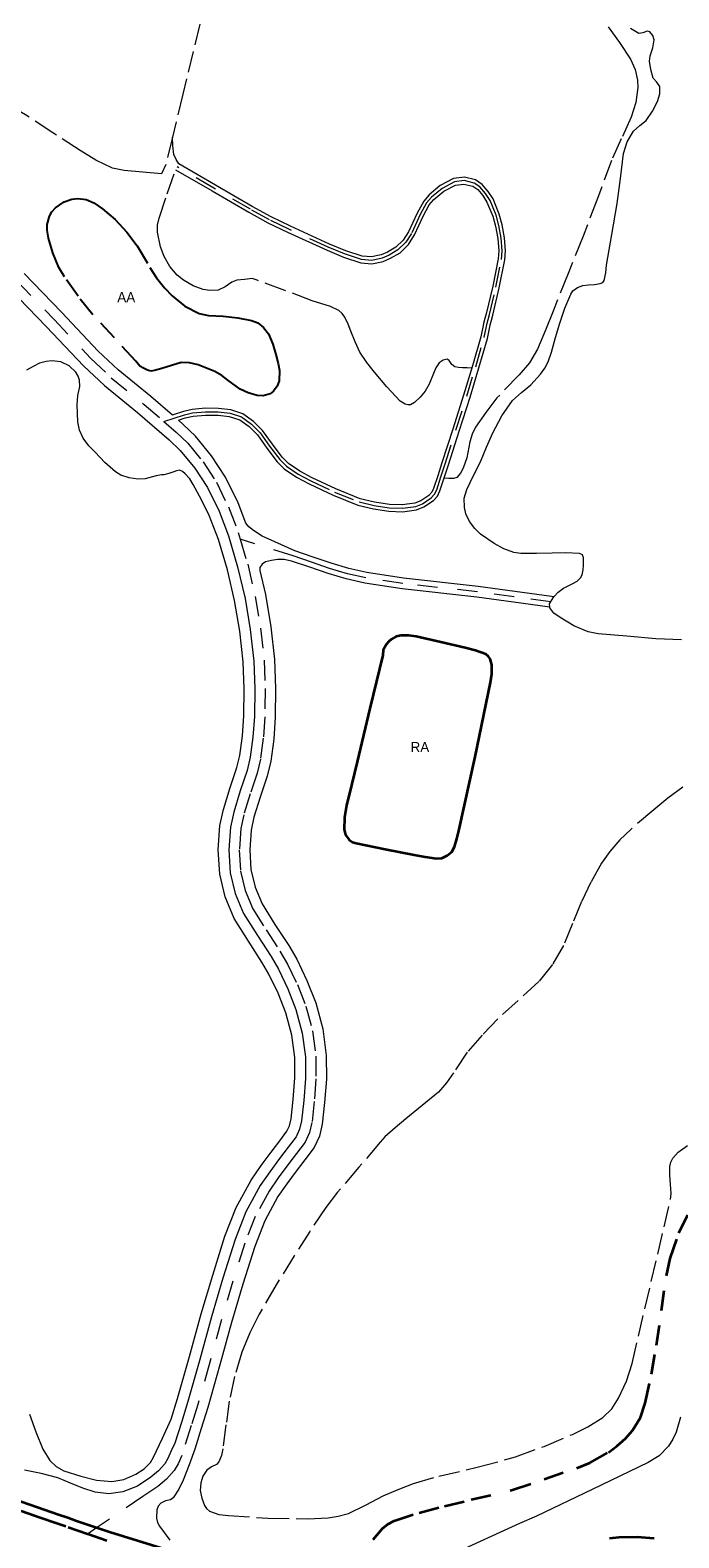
# Model space of a CAD drawing. Header units: metres. Extents: x 397317 to 400830, y 4588008 to 4590370.
# Tile 55 of 88: x 399520 to 399681, y 4588763 to 4589137. Entities that reach past the tile are written whole.
import ezdxf
from ezdxf.enums import TextEntityAlignment as Align

# ---------------------------------------------------------------- set-up
doc = ezdxf.new("R2010")
doc.units = ezdxf.units.M
doc.header["$MEASUREMENT"] = 0
doc.linetypes.add('bt5mv20_nopinta', pattern=[10, 5, -5])
doc.linetypes.add('bt5mv20_tlin1', pattern=[7, 5.25, -1.75])
for name, color, linetype, lineweight in [('ARB01_CN', 7, 'Continuous', 15), ('ARB01_LN', 7, 'Continuous', 15), ('COB01_LN', 7, 'Continuous', 15), ('FLU01_LN', 7, 'Continuous', 15), ('PAR01_LN', 7, 'Continuous', 15), ('RAI01_CN', 7, 'Continuous', 15), ('RAI01_LN', 7, 'Continuous', 15), ('REC02_LN', 7, 'Continuous', 15), ('VIA01_LN', 7, 'Continuous', 15), ('VIA04_LN', 7, 'Continuous', 15), ('VIA16_LN', 7, 'Continuous', 15), ('VIA19_LN', 7, 'Continuous', 15)]:
    doc.layers.add(name, color=color, linetype=linetype, lineweight=lineweight)
doc.styles.add('034', font='txt')

msp = doc.modelspace()

# ---------------------------------------------------------------- linework, layer by layer
at = {"layer": 'ARB01_LN', "color": 3, "linetype": 'bt5mv20_nopinta', "lineweight": 25}
msp.add_polyline3d([(399546.66, 4589055.13, 161.53), (399541.34, 4589060.91, 161.53), (399536.02, 4589066.69, 161.53), (399532.33, 4589071.26, 161.86), (399528.97, 4589076.09, 162.72), (399527.58, 4589078.43, 163.36), (399526.08, 4589082.06, 164.79), (399525.01, 4589085.69, 166.66), (399524.65, 4589087.68, 167.95), (399524.65, 4589089.11, 169.04), (399525.24, 4589091.19, 170.71), (399525.85, 4589092.19, 171.5), (399526.7, 4589093.18, 172.22), (399528.9, 4589094.71, 173.51), (399530.79, 4589095.34, 174.4), (399532.25, 4589095.51, 175), (399534.38, 4589095.28, 175.78), (399536.28, 4589094.46, 176.37), (399538.42, 4589092.95, 176.87), (399541.55, 4589090.28, 177.24), (399544.47, 4589087.2, 177.18), (399546.97, 4589083.78, 176.83), (399550.14, 4589078.44, 176.21), (399551.81, 4589075.83, 175.93), (399553.76, 4589073.33, 175.72), (399555.66, 4589071.36, 175.6), (399558.81, 4589068.81, 175.44), (399562.34, 4589066.98, 175.27), (399564.68, 4589066.45, 175.19), (399568.35, 4589066.28, 175.02), (399571.97, 4589065.94, 174.54), (399575.36, 4589065.26, 173.32), (399576.92, 4589064.64, 172.52), (399578.37, 4589063.52, 171.71), (399579.6, 4589061.9, 170.86), (399580.68, 4589059.38, 169.56), (399581.36, 4589056.84, 168.24), (399581.98, 4589054.56, 166.88), (399582.31, 4589052.83, 165.71), (399582.19, 4589050.23, 163.96), (399581.7, 4589048.96, 163.16), (399580.83, 4589047.71, 162.48), (399580, 4589047.03, 162.11), (399578.23, 4589046.56, 161.68), (399576.75, 4589046.66, 161.51), (399574.52, 4589047.3, 161.42), (399572.56, 4589048.19, 161.45), (399569.51, 4589050.4, 161.92), (399567.96, 4589051.6, 162.18), (399566.24, 4589052.58, 162.26), (399562.09, 4589054.23, 161.79), (399560, 4589054.72, 161.52), (399557.93, 4589054.79, 161.4), (399555.52, 4589054.11, 161.4), (399553.11, 4589053.29, 161.4), (399551.3, 4589052.79, 161.39), (399550.4, 4589052.69, 161.38), (399549.56, 4589052.89, 161.38), (399548.59, 4589053.38, 161.38), (399547.63, 4589053.88, 161.38), (399546.66, 4589055.13, 161.53)], dxfattribs=at)
at = {"layer": 'COB01_LN', "color": 92, "linetype": 'bt5mv20_nopinta', "lineweight": 35}
for points in [[(399605.54, 4588762.56, 129.54), (399607.82, 4588765.32, 130.22), (399609.18, 4588766.41, 130.53), (399610.74, 4588767.2, 130.65), (399616.96, 4588769.22, 130.58), (399623.24, 4588770.88, 130.39), (399629.83, 4588772.46, 130.1), (399639.88, 4588774.81, 130.04), (399647.97, 4588777.56, 130.33), (399656.07, 4588780.32, 130.62), (399659.33, 4588781.61, 130.68), (399663.92, 4588784.18, 130.64), (399666.08, 4588785.8, 130.64), (399668.16, 4588787.65, 130.69), (399669.9, 4588789.61, 130.77), (399671.84, 4588792.86, 130.9), (399673.04, 4588796.41, 131.04), (399674.56, 4588803.61, 131.32), (399675.85, 4588810.85, 131.61), (399677.05, 4588819.44, 131.93), (399678.3, 4588828.02, 132.24), (399679.25, 4588832.36, 132.36), (399681.36, 4588838.68, 132.43), (399684.33, 4588844.74, 132.36)], [(399675.25, 4588762.83, 133.07), (399671, 4588763.16, 133.01), (399666.45, 4588763.1, 132.94), (399664.19, 4588762.84, 132.91)]]:
    msp.add_polyline3d(points, dxfattribs=at)
at = {"layer": 'FLU01_LN', "color": 150, "linetype": 'Continuous', "lineweight": 15}
msp.add_polyline3d([(399681.76, 4588792.96, 126.86), (399680.72, 4588789.25, 126.86), (399679.88, 4588787.47, 126.86), (399678.78, 4588785.73, 126.86), (399676.49, 4588783.34, 126.87), (399673.77, 4588781.67, 126.86), (399659.91, 4588775.02, 126.42), (399646.04, 4588768.37, 125.85), (399641.81, 4588766.54, 125.51), (399625.2, 4588758.93, 125.12)], dxfattribs=at)
at = {"layer": 'PAR01_LN', "color": 3, "linetype": 'bt5mv20_tlin1', "lineweight": 15}
for points in [[(399569.59, 4589164.91, 180.79), (399566.04, 4589151.87, 180.43), (399562.58, 4589138.81, 180.11), (399558.31, 4589121.4, 179.83), (399555.77, 4589110.79, 179.69)], [(399555.77, 4589110.79, 179.69), (399554.14, 4589103.97, 179.6), (399553.07, 4589101.63, 179.53), (399548.43, 4589102.04, 179.92), (399543.79, 4589102.46, 180.3), (399540.87, 4589103.09, 180.53), (399536.75, 4589105.03, 180.81), (399532.84, 4589107.47, 181.07), (399526.04, 4589111.85, 181.57), (399519.29, 4589116.3, 181.97), (399512.89, 4589120.05, 182.14), (399509.84, 4589122.1, 182.19), (399507.23, 4589124.62, 182.27), (399504.55, 4589127.91, 182.39), (399501.88, 4589131.2, 182.51), (399498.07, 4589135.97, 182.66), (399494.56, 4589140.42, 182.79)], [(399663.86, 4589138.17, 169.88), (399666.66, 4589134.28, 169.56), (399669.39, 4589130.16, 169.39), (399670.52, 4589127.53, 169.39), (399671.1, 4589124.88, 169.42), (399671.16, 4589123.1, 169.42), (399670.68, 4589119.4, 169.36), (399669.54, 4589115.72, 169.31), (399667.07, 4589110.32, 169.32), (399664.7, 4589105.01, 169.37), (399661.19, 4589095.57, 169.54), (399657.61, 4589086.16, 169.72), (399653.89, 4589076.88, 169.78), (399650.17, 4589067.6, 169.73), (399648.27, 4589062.84, 169.61), (399646.33, 4589058.09, 169.4), (399644.36, 4589054.74, 169.2), (399641.75, 4589051.79, 168.96), (399636.26, 4589046.02, 168.35), (399633.53, 4589042.42, 167.88), (399630.95, 4589038.73, 167.34), (399630.08, 4589036.98, 167.08), (399629.56, 4589035.08, 166.78), (399628.79, 4589031.12, 166.19), (399627.86, 4589028.57, 165.86), (399627.17, 4589027.3, 165.74), (399626.26, 4589026.28, 165.66), (399625.48, 4589026.04, 165.63), (399624.31, 4589026.05, 165.6), (399623.13, 4589026.06, 165.56)], [(399557.33, 4589104.12, 179.54), (399556.65, 4589105.26, 179.53), (399556.1, 4589106.44, 179.54), (399555.83, 4589108.58, 179.61), (399555.77, 4589110.79, 179.69)], [(399630.02, 4589053.43, 168.82), (399628.85, 4589053.48, 168.98), (399627.68, 4589053.52, 169.15), (399626.73, 4589053.59, 169.42), (399625.83, 4589053.71, 169.81), (399625.02, 4589054.35, 170.29), (399624.38, 4589055.32, 170.81), (399623.89, 4589055.63, 171.11), (399622.91, 4589055.41, 171.42), (399621.95, 4589054.71, 171.56), (399621.11, 4589053.46, 171.59), (399620.5, 4589052.12, 171.6), (399619.46, 4589049.4, 171.6), (399618.45, 4589047.69, 171.64), (399617.19, 4589046.17, 171.73), (399615.79, 4589044.9, 171.82), (399614.78, 4589044.34, 171.87), (399614.15, 4589044.27, 171.87), (399613.46, 4589044.44, 171.86), (399612.21, 4589045.25, 171.87), (399608.93, 4589048.74, 172.16), (399605.91, 4589052.39, 172.46), (399603.93, 4589054.79, 172.64), (399602.24, 4589057.37, 172.81), (399601.09, 4589059.96, 172.97), (399599.98, 4589062.56, 173.13), (399599.3, 4589064.31, 173.35), (399598.51, 4589066.04, 173.63), (399597.84, 4589066.96, 173.77), (399597, 4589067.69, 173.91), (399594.96, 4589068.71, 174.18), (399590.45, 4589070.13, 174.74), (399583.65, 4589072.73, 175.86), (399576.8, 4589075.22, 176.87), (399575.49, 4589075.66, 176.99), (399573.62, 4589075.44, 177), (399571.75, 4589075.22, 177), (399570.51, 4589074.79, 177.02), (399568.81, 4589073.61, 177.12), (399567.11, 4589072.76, 177.25), (399565.01, 4589072.68, 177.4), (399563.38, 4589072.95, 177.52), (399560.9, 4589073.84, 177.69), (399558.51, 4589075.26, 177.87), (399556.92, 4589076.54, 178.01), (399555.06, 4589078.63, 178.22), (399553.68, 4589081.13, 178.42), (399552.78, 4589083.52, 178.58), (399552.04, 4589087.15, 178.8), (399552.08, 4589088.94, 178.89), (399552.46, 4589090.69, 178.98), (399554.47, 4589096.68, 179.26), (399556.49, 4589102.68, 179.54)], [(399682.39, 4588949.38, 136.67), (399678.68, 4588946.68, 136.58), (399675.14, 4588943.76, 136.5), (399669.42, 4588938.87, 136.49), (399666.73, 4588936.28, 136.5), (399664.25, 4588933.43, 136.44), (399662.18, 4588930.47, 136.3), (399659.55, 4588925.79, 136), (399657.22, 4588920.95, 135.73), (399655.03, 4588915.48, 135.49), (399652.77, 4588910.04, 135.29), (399650.02, 4588905.33, 135.17), (399646.61, 4588901.08, 135.1), (399641.53, 4588896.44, 135.04), (399636.44, 4588891.86, 135), (399632.6, 4588887.77, 135), (399628.88, 4588883.57, 135), (399625.45, 4588878.48, 134.95), (399623.76, 4588875.92, 134.91), (399621.74, 4588873.66, 134.9), (399617.7, 4588870.31, 134.97), (399613.63, 4588867, 135.15), (399611.04, 4588864.76, 135.3), (399608.45, 4588862.53, 135.46), (399607.27, 4588861.21, 135.66), (399602, 4588854.99, 135.7), (399596.73, 4588848.77, 135.74), (399593.79, 4588845.01, 135.79), (399589.79, 4588839.06, 135.9), (399585.95, 4588832.98, 135.97), (399581.51, 4588825.81, 135.93), (399577.27, 4588818.51, 135.81), (399574.91, 4588813.9, 135.71), (399572.94, 4588809.1, 135.6), (399571.16, 4588803.06, 135.43), (399569.85, 4588796.92, 135.24), (399569.02, 4588791.03, 135), (399568.28, 4588785.12, 134.77), (399567.9, 4588783.44, 134.73), (399567.27, 4588781.82, 134.71), (399566.68, 4588781.18, 134.7), (399565.4, 4588780.6, 134.7), (399564.26, 4588779.82, 134.69), (399563.31, 4588778.28, 134.67), (399562.75, 4588776.62, 134.65), (399562.65, 4588774.74, 134.63), (399563.01, 4588772.85, 134.62), (399563.68, 4588771.03, 134.6), (399564.21, 4588770.24, 134.59), (399564.97, 4588769.59, 134.57), (399567.28, 4588768.75, 134.5), (399569.65, 4588768.51, 134.43), (399579.45, 4588767.87, 134.33), (399589.24, 4588767.72, 134.23), (399594.36, 4588767.97, 134.15), (399596.9, 4588768.36, 134.11), (399599.41, 4588769.06, 134.07), (399603.78, 4588771.19, 134), (399608.01, 4588773.43, 133.92), (399611.76, 4588775.01, 133.8), (399615.57, 4588776.45, 133.66), (399621.83, 4588778.28, 133.51), (399631.36, 4588780.52, 133.33), (399640.81, 4588783.07, 133.26), (399647.95, 4588785.7, 133.29), (399654.97, 4588788.68, 133.31), (399658.83, 4588790.54, 133.31), (399662.5, 4588792.84, 133.31), (399664.75, 4588795, 133.31), (399666.42, 4588797.64, 133.31)], [(399666.42, 4588797.64, 133.31), (399668.36, 4588801.87, 133.4), (399669.77, 4588806.25, 133.48), (399672.95, 4588819.84, 133.46), (399676.12, 4588833.42, 133.45), (399677.72, 4588840.18, 133.45), (399679.32, 4588846.95, 133.45), (399679.48, 4588848.46, 133.45), (399679.3, 4588850.76, 133.45), (399679.15, 4588853.06, 133.45), (399679.16, 4588855.21, 133.54), (399679.35, 4588856.27, 133.6), (399679.86, 4588857.28, 133.63), (399681.22, 4588858.78, 133.61), (399683.51, 4588860.4, 133.5)]]:
    msp.add_polyline3d(points, dxfattribs=at)
at = {"layer": 'RAI01_LN', "color": 202, "linetype": 'Continuous', "lineweight": 35}
msp.add_polyline3d([(399607.92, 4588982.14, 154.75), (399604.74, 4588968.91, 154.75), (399601.56, 4588955.68, 154.75), (399600.25, 4588950.23, 154.75), (399598.95, 4588944.78, 154.75), (399598.46, 4588941.84, 154.75), (399598.35, 4588938.87, 154.75), (399598.68, 4588937.51, 154.75), (399599.59, 4588936.31, 154.75), (399600.44, 4588935.75, 154.75), (399601.36, 4588935.47, 154.75), (399608.51, 4588933.99, 154.75), (399615.68, 4588932.6, 154.75), (399618.43, 4588932.11, 154.75), (399621.19, 4588931.68, 154.75), (399622.57, 4588931.77, 154.75), (399623.92, 4588932.39, 154.75), (399625.03, 4588933.34, 154.75), (399625.7, 4588934.54, 154.75), (399626.29, 4588936.52, 154.75), (399626.79, 4588938.51, 154.75), (399630.88, 4588956.91, 154.75), (399634.68, 4588975.35, 154.75), (399634.96, 4588977.54, 154.75), (399634.94, 4588979.74, 154.75), (399634.53, 4588981.27, 154.75), (399634.09, 4588981.93, 154.75), (399633.46, 4588982.41, 154.75), (399630.93, 4588983.33, 154.75), (399628.36, 4588983.93, 154.75), (399622.3, 4588985.39, 154.75), (399616.22, 4588986.74, 154.75), (399614.35, 4588986.99, 154.75), (399612.46, 4588986.99, 154.75), (399611.26, 4588986.74, 154.75), (399610.12, 4588986.15, 154.75), (399609.41, 4588985.57, 154.75), (399608.88, 4588984.88, 154.75), (399608.46, 4588984.12, 154.75), (399608.04, 4588983.37, 154.75), (399607.92, 4588982.14, 154.75)], dxfattribs=at)
at = {"layer": 'REC02_LN', "color": 7, "linetype": 'Continuous', "lineweight": 15}
for points in [[(399656.2, 4589073.42, 168.18), (399657.57, 4589073.95, 168.75), (399658.99, 4589074.08, 169.05), (399660.43, 4589074.16, 169.25), (399661.86, 4589074.42, 169.38), (399662.49, 4589074.68, 169.42), (399662.87, 4589075.18, 169.42), (399663.24, 4589077.08, 169.18), (399663.46, 4589079, 168.97), (399664.78, 4589086.63, 168.98), (399666.1, 4589094.26, 169), (399666.88, 4589100.49, 169.02), (399667.62, 4589106.73, 169.04), (399668.54, 4589109.62, 169.02), (399670.14, 4589112.27, 168.99), (399671.7, 4589113.62, 168.99), (399673.29, 4589114.93, 168.99), (399674.83, 4589117.19, 168.99), (399676.08, 4589119.63, 168.99), (399676.68, 4589121.5, 169), (399676.69, 4589123.36, 169), (399675.9, 4589124.38, 169), (399675, 4589125.45, 169), (399674.4, 4589127.53, 169), (399674.12, 4589129.62, 169), (399674.29, 4589130.96, 169), (399674.96, 4589132.96, 169), (399675.25, 4589134.96, 169), (399674.92, 4589135.99, 169), (399674.17, 4589136.89, 169), (399673.52, 4589137.06, 169.05), (399672.46, 4589136.63, 169.25), (399671.47, 4589136.51, 169.42), (399669.34, 4589137.78, 169.66)], [(399681.99, 4588985.93, 151.92), (399675.65, 4588986.23, 152.67), (399668.5, 4588986.86, 153.49), (399661.35, 4588987.48, 154.31), (399658.88, 4588987.95, 154.57), (399655.36, 4588989.41, 154.88), (399651.9, 4588991.46, 155.08), (399650.34, 4588992.61, 155.13), (399649.33, 4588993.94, 155.17), (399649.33, 4588994.09, 155.18), (399649.32, 4588994.87, 155.21), (399650.17, 4588996.39, 155.28), (399650.39, 4588996.64, 155.29), (399651.4, 4588997.79, 155.36), (399652.76, 4588998.81, 155.45), (399655.09, 4588999.92, 155.68), (399656.14, 4589000.53, 155.86), (399656.96, 4589001.32, 156.09), (399657.36, 4589002.07, 156.4), (399657.64, 4589003.3, 157.15), (399657.69, 4589004.5, 158.02), (399657.73, 4589006.3, 159.7), (399657.46, 4589007.02, 160.52), (399656.73, 4589007.39, 161.02), (399653.33, 4589007.56, 161.86), (399649.91, 4589007.51, 162.65), (399646.02, 4589007.43, 163.54), (399642.14, 4589007.39, 164.42), (399640.45, 4589007.62, 164.79), (399637.99, 4589008.55, 165.24), (399635.57, 4589009.85, 165.48), (399632.17, 4589012.18, 165.4), (399630.73, 4589013.61, 165.29), (399629.46, 4589015.33, 165.25), (399628.55, 4589017.27, 165.29), (399628.18, 4589018.81, 165.33), (399628.15, 4589021.12, 165.39), (399628.75, 4589023.29, 165.41), (399630.45, 4589026.72, 165.22), (399632.14, 4589030.17, 165.07), (399633.68, 4589033.78, 165.14), (399635.25, 4589037.39, 165.25), (399637.45, 4589041.54, 165.49), (399640.14, 4589045.41, 165.6), (399642.33, 4589047.38, 165.43), (399644.62, 4589049.26, 165.23), (399647.07, 4589051.95, 165.23), (399648.13, 4589053.4, 165.23), (399648.95, 4589054.98, 165.23), (399649.78, 4589057.34, 165.23), (399650.78, 4589060.99, 165.23), (399651.82, 4589064.61, 165.46), (399653.07, 4589068.27, 166.15), (399654.54, 4589071.81, 167.1), (399655.08, 4589072.6, 167.47), (399656.2, 4589073.42, 168.18)], [(399573.53, 4588973.78, 151.5), (399573.27, 4588980.5, 152.43), (399572.45, 4588988.12, 153.53), (399571.17, 4588995.71, 154.65), (399569.37, 4589003.37, 155.85), (399567.14, 4589010.9, 157.04), (399564.88, 4589016.86, 157.85), (399563.97, 4589018.72, 158.08), (399562.43, 4589021.64, 158.45), (399560.9, 4589024.56, 158.82), (399560.03, 4589025.91, 159.02), (399558.94, 4589027.16, 159.23), (399558.25, 4589027.79, 159.36), (399557.47, 4589028.04, 159.49), (399556.78, 4589027.89, 159.5), (399556.09, 4589027.69, 159.54), (399554.84, 4589027.29, 159.83), (399553.59, 4589026.89, 160.12), (399553.07, 4589026.91, 160.17), (399551.7, 4589026.65, 160.28), (399548.96, 4589025.93, 160.42), (399547.15, 4589025.84, 160.47), (399545.03, 4589026.2, 160.47), (399542.96, 4589026.88, 160.46), (399541.66, 4589027.65, 160.47), (399538.96, 4589030.01, 160.56), (399536.56, 4589032.53, 160.65), (399534.99, 4589034.13, 160.68), (399533.59, 4589035.99, 160.7), (399532.72, 4589038.04, 160.8), (399532.31, 4589040.12, 160.96), (399532.08, 4589044.3, 161.02), (399532.32, 4589046.58, 160.82), (399532.76, 4589048.87, 160.59), (399532.72, 4589050.39, 160.43), (399532.38, 4589051.45, 160.32), (399531.79, 4589052.41, 160.21), (399530.09, 4589054.01, 159.98), (399528.07, 4589054.94, 159.77), (399525.83, 4589055.22, 159.55), (399524.4, 4589055.09, 159.38), (399522.81, 4589054.61, 159.11), (399521.18, 4589053.78, 158.4), (399519.58, 4589052.87, 157.18)], [(399520.32, 4588793.72, 131.73), (399521.83, 4588789.29, 131.84), (399523.63, 4588784.97, 131.98), (399525.34, 4588782.2, 132.08), (399526.92, 4588780.66, 132.16), (399528.82, 4588779.65, 132.25), (399533.03, 4588778.3, 132.46), (399536.87, 4588777.33, 132.68), (399540.7, 4588777, 132.93), (399543.73, 4588777.49, 133.18), (399546.69, 4588778.81, 133.51), (399548.7, 4588780.14, 133.86), (399550.31, 4588781.71, 134.25), (399551.09, 4588782.98, 134.46), (399553.27, 4588787.71, 135.01), (399555.44, 4588792.44, 135.56), (399557.03, 4588797.55, 136.07), (399559.99, 4588808, 137.12), (399562.87, 4588818.6, 138.17), (399565.74, 4588828.21, 139.03), (399568.78, 4588837.9, 139.79), (399571.56, 4588845, 140.3), (399575.25, 4588851.81, 140.79), (399577.75, 4588855.42, 141.05), (399580.21, 4588858.76, 141.29), (399582.37, 4588861.57, 141.44), (399584.15, 4588863.92, 141.56), (399584.79, 4588865.31, 141.65), (399585.2, 4588867, 141.73), (399585.7, 4588871.8, 141.93), (399586.12, 4588877.16, 142.35), (399586.12, 4588882.23, 142.73), (399585.35, 4588887.81, 142.85), (399583.87, 4588893.37, 142.97), (399581.95, 4588898.26, 143.26), (399579.69, 4588902.96, 143.62), (399577.95, 4588905.92, 143.91), (399574.61, 4588911.1, 144.46), (399571.02, 4588916.79, 144.97), (399568.8, 4588922.14, 145.24), (399567.48, 4588927.74, 145.57), (399567.1, 4588933.81, 146.13), (399567.54, 4588939.83, 146.71), (399568.4, 4588943.83, 147.09), (399570.05, 4588949.29, 147.67), (399571.73, 4588954.28, 148.28), (399572.45, 4588957.26, 148.77), (399573.1, 4588962.08, 149.67), (399573.45, 4588967.05, 150.58), (399573.53, 4588973.78, 151.5)]]:
    msp.add_polyline3d(points, dxfattribs=at)
at = {"layer": 'VIA01_LN', "color": 6, "linetype": 'bt5mv20_nopinta', "lineweight": 35}
msp.add_polyline3d([(399539.47, 4588762.27, 131.94), (399534.65, 4588763.92, 131.82), (399529.28, 4588765.76, 131.68), (399526.78, 4588766.61, 131.62), (399522.95, 4588767.96, 131.53), (399514.15, 4588771.05, 131.31)], dxfattribs=at)
at = {"layer": 'VIA04_LN', "color": 1, "linetype": 'Continuous', "lineweight": 35}
msp.add_polyline3d([(399554.01, 4588760.06, 132.4), (399540.15, 4588764.36, 131.94), (399536.93, 4588765.46, 131.86), (399531.98, 4588767.15, 131.73), (399529.76, 4588767.91, 131.68), (399527.5, 4588768.68, 131.62), (399514.88, 4588773.12, 131.31), (399512, 4588774.13, 131.23), (399502.58, 4588777.44, 130.98), (399498.41, 4588778.91, 130.86), (399490.29, 4588781.77, 130.64), (399476.06, 4588787.05, 130.32), (399461.85, 4588792.38, 129.99), (399446.21, 4588797.95, 129.31), (399430.44, 4588803.13, 128.52), (399415.28, 4588807.71, 127.96), (399400.13, 4588812.33, 127.53), (399383.9, 4588817.53, 127.12), (399367.67, 4588822.75, 126.8), (399347.12, 4588829.33, 126.55), (399330.51, 4588834.65, 126.39), (399329.68, 4588834.92, 126.38), (399328.85, 4588835.18, 126.37), (399327.55, 4588835.6, 126.36)], dxfattribs=at)
at = {"layer": 'VIA16_LN', "color": 42, "linetype": 'bt5mv20_nopinta', "lineweight": 15}
for points in [[(399463.54, 4589115.7, 161.21), (399470.57, 4589110.76, 161.2), (399482.82, 4589102.16, 161.09), (399495.08, 4589093.57, 160.96), (399500.85, 4589089.27, 160.91), (399509.14, 4589082.34, 160.86), (399517.13, 4589075.06, 160.81), (399526.37, 4589065.49, 160.71), (399535.49, 4589055.83, 160.57), (399540.57, 4589051.04, 160.47), (399548.71, 4589044.41, 160.23), (399553.62, 4589040.18, 159.98)], [(399553.62, 4589040.18, 159.98), (399556.17, 4589041.02, 159.98), (399558.71, 4589041.86, 159.98), (399560.76, 4589042.35, 159.98), (399563.94, 4589042.6, 159.98), (399567.13, 4589042.56, 159.98), (399570.03, 4589042.24, 159.98), (399572.85, 4589041.31, 159.99), (399575.34, 4589039.54, 160.2), (399577.47, 4589037.39, 160.46), (399579.86, 4589034.02, 160.73), (399582.35, 4589030.71, 161.02), (399584.02, 4589029.07, 161.25), (399586.93, 4589027.1, 161.64), (399590.07, 4589025.4, 162.01), (399595.94, 4589022.63, 162.66), (399602.03, 4589020.2, 163.29), (399605.75, 4589019.28, 163.67), (399609.51, 4589018.75, 164.06), (399612.81, 4589018.61, 164.48), (399616.11, 4589019.09, 164.9), (399617.74, 4589019.74, 165.04), (399619.94, 4589021.18, 165.11), (399620.77, 4589022.13, 165.15), (399621.32, 4589023.23, 165.24), (399622.36, 4589026.43, 165.57), (399623.39, 4589029.63, 165.9), (399626.09, 4589038.04, 166.79), (399628.77, 4589046.46, 167.68), (399630.98, 4589053.73, 168.91), (399633.05, 4589061, 170), (399633.76, 4589064.29, 170.22), (399634.08, 4589065.51, 170.22), (399634.4, 4589066.73, 170.22), (399636, 4589073.55, 170.39), (399637.35, 4589080.41, 170.65), (399637.53, 4589082.5, 170.66), (399637.28, 4589085.68, 170.58), (399636.71, 4589088.85, 170.65), (399636.04, 4589091.41, 170.88), (399634.53, 4589095.03, 171.25), (399633.43, 4589096.75, 171.44), (399632.03, 4589098.42, 171.63), (399630.61, 4589099.36, 171.78), (399628.11, 4589099.98, 172.02), (399625.7, 4589099.69, 172.27), (399622.64, 4589098.04, 172.67), (399619.99, 4589095.85, 173.05), (399618.76, 4589094.43, 173.23), (399617.17, 4589091.54, 173.43), (399615.08, 4589086.88, 173.6), (399613.67, 4589084.68, 173.7), (399611.7, 4589082.75, 173.86), (399609.48, 4589081.46, 174.04), (399607.76, 4589080.73, 174.18), (399605.18, 4589080.16, 174.41), (399602.65, 4589080.38, 174.65), (399598.46, 4589081.78, 175.1), (399594.42, 4589083.45, 175.56), (399584.64, 4589087.9, 177.21), (399579.82, 4589090.27, 178.02), (399575.08, 4589092.85, 178.52), (399565.99, 4589098.12, 179.03), (399556.91, 4589103.4, 179.54)], [(399553.62, 4589040.18, 159.98), (399556.69, 4589037.54, 159.83), (399559.55, 4589034.75, 159.59), (399563.37, 4589030.14, 159.1), (399566.67, 4589025.08, 158.54), (399569.67, 4589018.94, 157.85), (399572.09, 4589012.57, 157.04), (399572.57, 4589010.95, 156.79)], [(399572.57, 4589010.95, 156.79), (399574.42, 4589004.72, 155.85), (399576.29, 4588996.74, 154.65), (399577.62, 4588988.84, 153.53), (399578.48, 4588980.88, 152.43), (399578.75, 4588973.86, 151.5), (399578.67, 4588966.83, 150.58), (399578.29, 4588961.55, 149.67), (399577.59, 4588956.31, 148.77), (399576.76, 4588952.83, 148.28), (399575.02, 4588947.7, 147.67), (399573.46, 4588942.53, 147.09), (399572.73, 4588939.08, 146.71), (399572.33, 4588933.78, 146.13), (399572.66, 4588928.51, 145.57), (399573.79, 4588923.75, 145.24), (399575.67, 4588919.2, 144.97), (399579.01, 4588913.91, 144.46), (399582.4, 4588908.66, 143.91), (399584.3, 4588905.42, 143.62), (399586.74, 4588900.34, 143.26), (399588.84, 4588895, 142.97), (399590.48, 4588888.84, 142.85), (399591.34, 4588882.59, 142.73), (399591.35, 4588876.96, 142.35), (399590.9, 4588871.32, 141.93), (399590.36, 4588866.13, 141.73), (399589.76, 4588863.6, 141.65), (399588.66, 4588861.22, 141.56), (399586.53, 4588858.4, 141.44), (399584.38, 4588855.61, 141.29), (399581.99, 4588852.39, 141.05), (399579.71, 4588849.08, 140.79), (399576.3, 4588842.8, 140.3), (399573.71, 4588836.16, 139.79), (399570.73, 4588826.68, 139.03), (399567.9, 4588817.17, 138.17), (399565.02, 4588806.6, 137.12), (399562.04, 4588796.06, 136.07), (399560.43, 4588790.9, 135.56), (399558.07, 4588783.4, 134.6), (399557.14, 4588781.36, 134.17), (399556.14, 4588779.67, 133.95), (399554.26, 4588777.59, 133.84), (399552.15, 4588775.77, 133.7), (399548.43, 4588773.25, 133.16), (399536.93, 4588765.46, 132.04), (399534.65, 4588763.92, 131.82)], [(399649.61, 4588995.4, 155.23), (399640.51, 4588996.65, 155.28), (399631.41, 4588997.9, 155.37), (399612.87, 4588999.93, 156.14), (399603.69, 4589001.33, 156.51), (399599.18, 4589002.35, 156.57), (399594.75, 4589003.68, 156.49), (399590.22, 4589005.22, 156.33), (399585.69, 4589006.77, 156.17), (399572.57, 4589010.95, 156.79)]]:
    msp.add_polyline3d(points, dxfattribs=at)
at = {"layer": 'VIA19_LN', "color": 7, "linetype": 'Continuous', "lineweight": 15}
for points in [[(399556.49, 4589102.68, 179.54), (399565.58, 4589097.4, 179.03), (399574.67, 4589092.12, 178.52), (399579.43, 4589089.52, 178.02), (399584.28, 4589087.14, 177.21), (399594.09, 4589082.68, 175.56), (399598.17, 4589080.99, 175.1), (399602.48, 4589079.56, 174.65), (399605.23, 4589079.32, 174.41), (399608.02, 4589079.93, 174.18), (399609.85, 4589080.71, 174.04), (399612.21, 4589082.08, 173.86), (399614.32, 4589084.15, 173.7), (399615.82, 4589086.48, 173.6), (399617.92, 4589091.17, 173.43), (399619.45, 4589093.95, 173.23), (399620.58, 4589095.25, 173.05), (399623.11, 4589097.35, 172.67), (399625.96, 4589098.88, 172.27), (399628.06, 4589099.13, 172.02), (399630.27, 4589098.59, 171.78), (399631.47, 4589097.79, 171.63), (399632.75, 4589096.26, 171.44), (399633.78, 4589094.64, 171.25), (399635.25, 4589091.14, 170.88), (399635.89, 4589088.67, 170.65), (399636.45, 4589085.57, 170.58), (399636.69, 4589082.51, 170.66), (399636.52, 4589080.53, 170.65), (399635.19, 4589073.73, 170.39), (399633.59, 4589066.93, 170.22), (399633.27, 4589065.72, 170.22), (399632.95, 4589064.5, 170.22), (399632.93, 4589064.44, 170.22), (399632.93, 4589064.42, 170.22), (399632.23, 4589061.2, 170), (399630.18, 4589053.96, 168.91), (399627.97, 4589046.71, 167.68), (399625.29, 4589038.3, 166.79), (399622.59, 4589029.89, 165.9), (399621.56, 4589026.69, 165.57), (399620.54, 4589023.55, 165.24), (399620.06, 4589022.6, 165.15), (399619.38, 4589021.82, 165.11), (399617.35, 4589020.49, 165.04), (399615.89, 4589019.91, 164.9), (399612.76, 4589019.46, 164.48), (399609.59, 4589019.59, 164.06), (399605.91, 4589020.11, 163.67), (399602.29, 4589021, 163.29), (399596.28, 4589023.41, 162.66), (399590.45, 4589026.15, 162.01), (399587.37, 4589027.82, 161.64), (399584.56, 4589029.72, 161.25), (399582.99, 4589031.27, 161.02), (399580.54, 4589034.52, 160.73), (399578.12, 4589037.93, 160.46), (399575.88, 4589040.18, 160.2), (399573.23, 4589042.07, 159.99), (399570.21, 4589043.06, 159.98), (399567.18, 4589043.4, 159.98), (399563.91, 4589043.44, 159.98), (399560.63, 4589043.18, 159.98), (399558.48, 4589042.67, 159.98), (399555.9, 4589041.82, 159.98), (399555.74, 4589041.77, 159.96), (399550.36, 4589046.39, 160.23), (399542.27, 4589052.98, 160.47), (399537.32, 4589057.66, 160.57), (399528.24, 4589067.28, 160.71), (399518.93, 4589076.91, 160.81)], [(399650.39, 4588996.64, 155.29), (399649.79, 4588996.72, 155.23), (399640.69, 4588997.97, 155.28), (399631.57, 4588999.22, 155.37), (399613.05, 4589001.24, 156.14), (399603.94, 4589002.64, 156.51), (399599.52, 4589003.64, 156.57), (399595.16, 4589004.95, 156.49), (399590.65, 4589006.48, 156.33), (399586.12, 4589008.03, 156.17), (399581.14, 4589010.29, 156.51), (399577.99, 4589011.7, 156.86), (399575.82, 4589013.1, 157.08), (399574.69, 4589014.02, 157.15), (399573.96, 4589014.94, 157.23), (399572.05, 4589019.97, 157.85), (399568.92, 4589026.36, 158.54), (399565.45, 4589031.68, 159.1), (399561.45, 4589036.5, 159.59), (399558.44, 4589039.45, 159.83), (399557.23, 4589040.49, 159.89), (399558.94, 4589041.05, 159.98), (399560.89, 4589041.51, 159.98), (399563.97, 4589041.75, 159.98), (399567.08, 4589041.72, 159.98), (399569.85, 4589041.41, 159.98), (399572.47, 4589040.55, 159.99), (399574.79, 4589038.89, 160.2), (399576.82, 4589036.85, 160.46), (399579.18, 4589033.53, 160.73), (399581.71, 4589030.15, 161.02), (399583.49, 4589028.41, 161.25), (399586.5, 4589026.38, 161.64), (399589.69, 4589024.65, 162.01), (399595.6, 4589021.86, 162.66), (399601.77, 4589019.4, 163.29), (399605.59, 4589018.45, 163.67), (399609.43, 4589017.91, 164.06), (399612.85, 4589017.77, 164.48), (399616.33, 4589018.27, 164.9), (399618.13, 4589018.99, 165.04), (399620.5, 4589020.54, 165.11), (399621.47, 4589021.65, 165.15), (399622.1, 4589022.91, 165.24), (399623.16, 4589026.17, 165.57), (399624.19, 4589029.37, 165.9), (399626.89, 4589037.79, 166.79), (399629.57, 4589046.21, 167.68), (399631.79, 4589053.49, 168.91), (399633.87, 4589060.8, 170), (399634.57, 4589064.08, 170.22), (399634.59, 4589064.16, 170.22), (399634.89, 4589065.3, 170.22), (399635.21, 4589066.53, 170.22), (399636.82, 4589073.37, 170.39), (399638.18, 4589080.29, 170.65), (399638.37, 4589082.5, 170.66), (399638.11, 4589085.78, 170.58), (399637.53, 4589089.03, 170.65), (399636.84, 4589091.68, 170.88), (399635.27, 4589095.42, 171.25), (399634.1, 4589097.25, 171.44), (399632.59, 4589099.05, 171.63), (399630.95, 4589100.14, 171.78), (399628.16, 4589100.83, 172.02), (399625.44, 4589100.5, 172.27), (399622.18, 4589098.74, 172.67), (399619.4, 4589096.45, 173.05), (399618.07, 4589094.91, 173.23), (399616.42, 4589091.92, 173.43), (399614.34, 4589087.28, 173.6), (399613.02, 4589085.21, 173.7), (399611.19, 4589083.42, 173.86), (399609.1, 4589082.2, 174.04), (399607.51, 4589081.53, 174.18), (399605.12, 4589081.01, 174.41), (399602.82, 4589081.2, 174.65), (399598.75, 4589082.56, 175.1), (399594.75, 4589084.22, 175.56), (399585, 4589088.65, 177.21), (399580.2, 4589091.01, 178.02), (399575.49, 4589093.58, 178.52), (399566.41, 4589098.85, 179.03), (399557.33, 4589104.12, 179.54)], [(399515.33, 4589073.21, 160.81), (399524.5, 4589063.71, 160.71), (399533.66, 4589054, 160.57), (399538.86, 4589049.1, 160.47), (399547.05, 4589042.43, 160.23), (399554.94, 4589035.63, 159.83), (399557.65, 4589033, 159.59), (399561.28, 4589028.61, 159.1), (399564.42, 4589023.8, 158.54), (399567.3, 4589017.91, 157.85), (399569.64, 4589011.74, 157.04), (399571.92, 4589004.05, 155.85), (399573.76, 4588996.23, 154.65), (399575.06, 4588988.48, 153.53), (399575.9, 4588980.69, 152.43), (399576.17, 4588973.82, 151.5), (399576.09, 4588966.94, 150.58), (399575.72, 4588961.81, 149.67), (399575.05, 4588956.78, 148.77), (399574.27, 4588953.55, 148.28), (399572.56, 4588948.49, 147.67), (399570.96, 4588943.17, 147.09), (399570.16, 4588939.45, 146.71), (399569.74, 4588933.8, 146.13), (399570.1, 4588928.13, 145.57), (399571.32, 4588922.95, 145.24), (399573.37, 4588918.01, 144.97), (399576.83, 4588912.52, 144.46), (399580.2, 4588907.3, 143.91), (399582.02, 4588904.2, 143.62), (399584.37, 4588899.31, 143.26), (399586.38, 4588894.19, 142.97), (399587.94, 4588888.33, 142.85), (399588.76, 4588882.41, 142.73), (399588.76, 4588877.06, 142.35), (399588.33, 4588871.56, 141.93), (399587.8, 4588866.56, 141.73), (399587.3, 4588864.45, 141.65), (399586.43, 4588862.56, 141.56), (399584.47, 4588859.97, 141.44), (399582.32, 4588857.17, 141.29), (399579.89, 4588853.89, 141.05), (399577.5, 4588850.43, 140.79), (399573.96, 4588843.89, 140.3), (399571.27, 4588837.02, 139.79), (399568.26, 4588827.44, 139.03), (399565.41, 4588817.88, 138.17), (399562.53, 4588807.29, 137.12), (399559.56, 4588796.8, 136.07), (399557.96, 4588791.66, 135.56), (399556.35, 4588786.5, 135.04), (399555.47, 4588784.6, 134.6), (399554.6, 4588782.69, 134.17), (399553.82, 4588781.38, 133.95), (399552.25, 4588779.64, 133.84), (399550.4, 4588778.05, 133.7), (399547.09, 4588775.8, 133.16), (399543.45, 4588774.38, 132.68), (399539.99, 4588773.92, 132.47), (399536.56, 4588774.33, 132.35), (399533.55, 4588775.3, 132.3), (399530.42, 4588776.57, 132.16), (399527.29, 4588777.84, 132.02), (399523.21, 4588778.94, 131.84), (399519.04, 4588779.76, 131.65)], [(399649.33, 4588994.09, 155.18), (399640.33, 4588995.33, 155.28), (399631.25, 4588996.58, 155.37), (399612.7, 4588998.61, 156.14), (399603.44, 4589000.02, 156.51), (399598.85, 4589001.07, 156.57), (399594.34, 4589002.41, 156.49), (399589.79, 4589003.97, 156.33), (399585.26, 4589005.51, 156.17), (399583.46, 4589005.89, 155.86), (399581.81, 4589005.94, 155.74), (399580.36, 4589005.69, 155.66), (399578.87, 4589005.31, 155.6), (399577.99, 4589004.77, 155.57), (399577.42, 4589003.95, 155.55), (399577.44, 4589003.15, 155.52), (399578.82, 4588997.25, 154.65), (399580.18, 4588989.19, 153.53), (399581.06, 4588981.07, 152.43), (399581.34, 4588973.89, 151.5), (399581.25, 4588966.72, 150.58), (399580.87, 4588961.28, 149.67), (399580.13, 4588955.84, 148.77), (399579.25, 4588952.11, 148.28), (399577.48, 4588946.91, 147.67), (399575.96, 4588941.89, 147.09), (399575.29, 4588938.71, 146.71), (399574.92, 4588933.77, 146.13), (399575.22, 4588928.89, 145.57), (399576.25, 4588924.55, 145.24), (399577.97, 4588920.39, 144.97), (399581.18, 4588915.3, 144.46), (399584.6, 4588910.02, 143.91), (399586.58, 4588906.63, 143.62), (399589.11, 4588901.37, 143.26), (399591.3, 4588895.81, 142.97), (399593.02, 4588889.35, 142.85), (399593.92, 4588882.77, 142.73), (399593.93, 4588876.86, 142.35), (399593.47, 4588871.08, 141.93), (399592.91, 4588865.69, 141.73), (399592.21, 4588862.75, 141.65), (399590.89, 4588859.88, 141.56), (399588.58, 4588856.83, 141.44), (399586.44, 4588854.05, 141.29), (399584.09, 4588850.89, 141.05), (399581.92, 4588847.73, 140.79), (399578.65, 4588841.71, 140.3), (399576.15, 4588835.3, 139.79), (399573.2, 4588825.93, 139.03), (399570.39, 4588816.46, 138.17), (399567.51, 4588805.91, 137.12), (399564.52, 4588795.32, 136.07), (399562.9, 4588790.13, 135.56), (399561.29, 4588784.96, 135.04), (399559.86, 4588781.14, 134.5), (399558.43, 4588777.32, 133.95), (399557.34, 4588775.03, 133.58), (399555.94, 4588772.9, 133.2), (399555.29, 4588772.43, 133.09), (399554.03, 4588772.14, 132.95), (399552.85, 4588771.59, 132.85), (399552.22, 4588770.81, 132.79), (399551.87, 4588769.94, 132.75), (399551.8, 4588767.84, 132.67), (399552.05, 4588766.81, 132.63), (399552.53, 4588765.9, 132.61), (399555.14, 4588762.4, 132.56)]]:
    msp.add_polyline3d(points, dxfattribs=at)

# ---------------------------------------------------------------- texts
at = {"layer": 'ARB01_CN', "color": 251, "linetype": 'Continuous', "lineweight": 0, "style": '034'}
msp.add_text('AA', height=2.5, dxfattribs=at).set_placement((399544.29, 4589071.03), align=Align.MIDDLE_CENTER)
at = {"layer": 'RAI01_CN', "color": 251, "linetype": 'Continuous', "lineweight": 0, "style": '034'}
msp.add_text('RA', height=2.5, dxfattribs=at).set_placement((399617.13, 4588959.33), align=Align.MIDDLE_CENTER)

doc.saveas('drawing.dxf')
